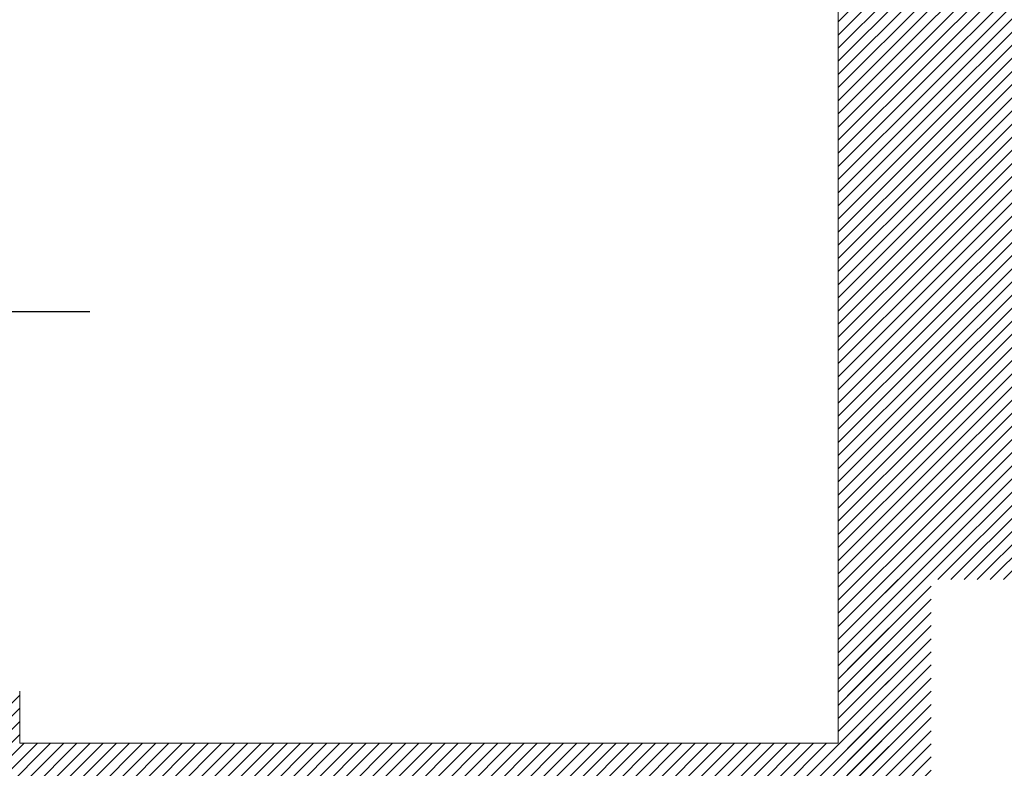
# Model space of a CAD drawing. Header units: inches. Extents: x 27484 to 71626, y -45113 to 39.
# Tile 58 of 256: x 35387 to 35520, y -34459 to -34359. Entities that reach past the tile are written whole.
import ezdxf

# ---------------------------------------------------------------- set-up
doc = ezdxf.new("R2010")
doc.units = ezdxf.units.IN
doc.header["$LTSCALE"] = 50
doc.header["$MEASUREMENT"] = 0
for name, color, linetype, lineweight in [('A-SCIANY', 5, 'Continuous', 18), ('A-ść. istn.', 8, 'Continuous', 0), ('R-MET-DRZ', 7, 'Continuous', 15)]:
    doc.layers.add(name, color=color, linetype=linetype, lineweight=lineweight)
for name, color, linetype in [('S-DRZ-', 7, 'Continuous'), ('S-DRZ-O', 7, 'Continuous'), ('S-DRZ-SKRZYD', 5, 'Continuous'), ('S-DRZ-WEGAR', 7, 'Continuous')]:
    doc.layers.add(name, color=color, linetype=linetype)
pattern_1 = [(45, (31560.1443, -34930.5661), (-0.88388348, 0.88388348), [])]

# ---------------------------------------------------------------- blocks, each defined once
blk = doc.blocks.new('D90-L-DL')
at = {"layer": 'S-DRZ-'}
blk.add_arc((-45, 0), 90, 270, 0, dxfattribs=at)
at = {"layer": 'S-DRZ-O'}
blk.add_line((0, 15.12), (0, -15.12), dxfattribs=at)
at = {"layer": 'S-DRZ-SKRZYD'}
blk.add_line((-45, 0), (-45, -90), dxfattribs=at)
at = {"layer": 'S-DRZ-WEGAR'}
for points in [[(-50, -3.5), (-45, -3.5), (-45, 3.5), (-50, 3.5)], [(45, 3.5), (50, 3.5), (50, -3.5), (45, -3.5)]]:
    blk.add_lwpolyline(points, close=True, dxfattribs=at)

msp = doc.modelspace()

# ---------------------------------------------------------------- hatches: boundary and pattern name
at = {"layer": 'A-ść. istn.', "ltscale": 0.1}
h = msp.add_hatch(dxfattribs=at)
h.set_pattern_fill('ANSI31', color=256, scale=10)
h.set_pattern_definition(pattern_1)
h.paths.add_polyline_path([(35509.98246, -34309.06607), (35497.48246, -34309.06607), (35497.48246, -34456.06607), (35387.48246, -34456.06607), (35387.48246, -34449.06607), (35375.48246, -34449.06607), (35375.48246, -34456.06607), (35225.48246, -34456.06607), (35225.48246, -34449.06607), (35213.48246, -34449.06607), (35213.48246, -34456.06607), (35132.48246, -34456.06607), (35132.48246, -34468.06607), (35497.48246, -34468.06607), (35497.48246, -34892.06607), (35509.98246, -34892.06607)])
h = msp.add_hatch(dxfattribs=at)
h.set_pattern_fill('ANSI31', color=256, scale=10)
h.set_pattern_definition(pattern_1)
h.paths.add_polyline_path([(35463.78365, -34918.06607), (35440.47979, -34918.06607), (35440.47979, -34930.56607), (35463.78365, -34930.56607)])
h.paths.add_polyline_path([(35463.78365, -34930.56607), (35440.47979, -34930.56607), (35440.47979, -34933.06607), (35440.48246, -34933.06607), (35440.48246, -34943.06607), (35463.78365, -34943.06607)])
h.paths.add_polyline_path([(35509.98246, -34930.56607), (35463.78365, -34930.56607), (35463.78365, -34943.06607), (35509.98246, -34943.06607)])
h.paths.add_polyline_path([(35509.98246, -34917.06607), (35497.48246, -34917.06607), (35497.48246, -34918.06607), (35463.78365, -34918.06607), (35463.78365, -34930.56607), (35509.98246, -34930.56607)])
h.paths.add_polyline_path([(35522.48246, -34917.06607), (35509.98246, -34917.06607), (35509.98246, -34930.56607), (35522.48246, -34930.56607)])
h.paths.add_polyline_path([(35522.48246, -34930.56607), (35509.98246, -34930.56607), (35509.98246, -34943.06607), (35522.48246, -34943.06607)])
h.paths.add_polyline_path([(35539.41229, -34783.06607), (35498.74602, -34783.06607), (35498.74602, -34434.06607), (35532.94784, -34434.06607), (35531.17529, -34422.06607), (35522.48246, -34422.06607), (35522.48246, -34397.06607), (35532.48246, -34397.06607), (35532.48246, -34422.06607), (35531.17529, -34422.06607), (35532.94784, -34434.06607), (35544.48246, -34434.06607), (35544.48246, -34397.06607), (35582.48246, -34397.06607), (35582.48246, -34390.06607), (35582.48246, -34385.06607), (35522.48246, -34385.06607), (35522.48246, -34309.06607), (35509.98246, -34309.06607), (35509.98246, -34892.06607), (35522.48246, -34892.06607), (35522.48246, -34808.06607), (35539.41233, -34808.06607)])
h.paths.add_polyline_path([(35582.48246, -34783.06607), (35539.06805, -34783.06607), (35539.06809, -34825.06607), (35582.48246, -34825.06607), (35582.48246, -34801.06607)], flags=17)

# ---------------------------------------------------------------- linework, layer by layer
at = {"layer": 'A-SCIANY', "ltscale": 3}
for p, q in [((35497.48246, -34456.06607), (35497.48246, -34283.06607)), ((35387.48246, -34449.06607), (35387.48246, -34456.06607)), ((35387.48246, -34456.06607), (35497.48246, -34456.06607))]:
    msp.add_line(p, q, dxfattribs=at)

# ---------------------------------------------------------------- block references
at = {"layer": 'R-MET-DRZ', "extrusion": (0, 0, -1), "xscale": 1.020000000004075, "yscale": 1.019999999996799, "zscale": -1.019999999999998, "rotation": 90}
msp.add_blockref('D90-L-DL', (-35381.48246, -34398.06607), dxfattribs=at)

doc.saveas('drawing.dxf')
